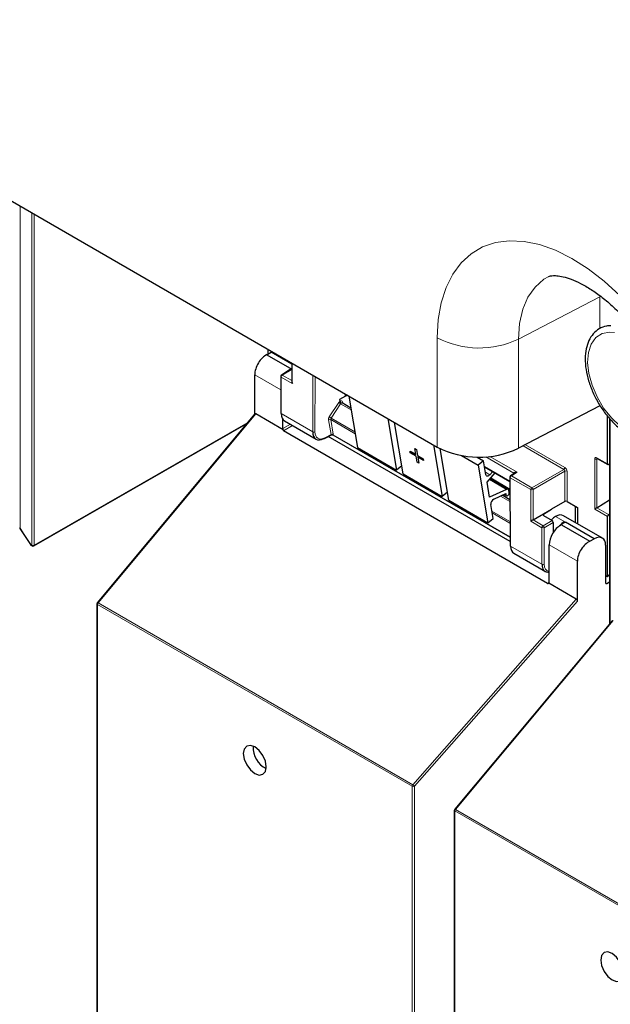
# Paper-space layout 'Blatt2' of a CAD drawing. Header units: millimetres. Extents: x 5 to 418, y 2 to 292.
# Tile 7 of 103: x 115 to 127, y 119 to 140. Entities that reach past the tile are written whole.
import ezdxf

# ---------------------------------------------------------------- set-up
doc = ezdxf.new("R2010")
doc.units = ezdxf.units.MM

psp = doc.layouts.new('Blatt2')

# ---------------------------------------------------------------- linework, layer by layer
at = {"color": 7, "linetype": 'Continuous', "lineweight": 25}
for p, q in [((107.961, 140.023), (123.641, 130.971)), ((120.046, 133.046), (120.046, 132.937)), ((120.03, 132.928), (120.119, 132.983)), ((120.03, 132.928), (120.558, 132.623)), ((120.558, 132.729), (120.119, 132.983)), ((120.558, 132.75), (120.558, 132.352)), ((119.772, 131.666), (119.772, 132.503)), ((120.323, 132.468), (120.323, 131.692)), ((120.524, 132.612), (120.339, 132.497)), ((120.558, 132.6), (120.541, 132.61)), ((121.694, 132.052), (121.571, 131.98)), ((121.741, 132.06), (121.769, 132.044)), ((121.768, 132.052), (121.951, 130.96)), ((121.571, 131.98), (121.578, 131.94)), ((121.578, 131.94), (121.578, 131.94)), ((121.811, 131.797), (121.624, 131.905)), ((127.088, 131.842), (125.361, 130.945)), ((119.776, 131.672), (116.435, 127.673)), ((120.375, 131.338), (119.795, 131.673)), ((127.249, 130.615), (127.249, 131.629)), ((115.089, 128.879), (119.607, 131.469)), ((120.367, 131.363), (120.367, 131.556)), ((120.401, 131.527), (121.07, 131.141)), ((122.593, 131.576), (122.776, 130.484)), ((122.917, 130.402), (122.734, 131.494)), ((127.292, 131.58), (127.292, 127.229)), ((125.977, 128.082), (120.378, 131.315)), ((121.251, 131.151), (121.396, 131.23)), ((125.182, 128.972), (121.331, 131.195)), ((121.428, 131.229), (125.182, 129.062)), ((121.951, 130.96), (122.776, 130.484)), ((123.559, 131.018), (123.742, 129.926)), ((123.062, 130.886), (123.063, 130.887)), ((123.068, 130.848), (123.062, 130.886)), ((123.062, 130.886), (123.183, 130.816)), ((123.063, 130.887), (123.183, 130.818)), ((123.19, 130.778), (123.068, 130.848)), ((123.162, 130.942), (123.163, 130.943)), ((123.183, 130.816), (123.162, 130.942)), ((123.162, 130.942), (123.199, 130.921)), ((123.163, 130.943), (123.2, 130.922)), ((123.211, 130.652), (123.19, 130.778)), ((123.199, 130.921), (123.2, 130.922)), ((123.199, 130.921), (123.22, 130.795)), ((123.2, 130.922), (123.222, 130.796)), ((123.22, 130.795), (123.222, 130.796)), ((123.22, 130.795), (123.342, 130.725)), ((123.222, 130.796), (123.343, 130.725)), ((123.348, 130.686), (123.227, 130.756)), ((123.227, 130.756), (123.248, 130.63)), ((123.228, 130.755), (123.249, 130.631)), ((123.883, 129.844), (123.7, 130.939)), ((124.155, 130.792), (124.504, 130.59)), ((124.483, 130.76), (124.62, 130.681)), ((122.889, 130.572), (122.776, 130.484)), ((123.248, 130.63), (123.211, 130.652)), ((123.248, 130.63), (123.249, 130.631)), ((123.342, 130.725), (123.348, 130.686)), ((123.342, 130.725), (123.343, 130.725)), ((123.343, 130.725), (123.35, 130.687)), ((123.348, 130.686), (123.35, 130.687)), ((124.62, 130.681), (124.504, 130.59)), ((124.504, 130.59), (124.708, 129.368)), ((124.669, 130.386), (124.62, 130.681)), ((124.641, 130.554), (125.179, 130.243)), ((127.03, 130.73), (127.256, 130.6)), ((127.292, 130.612), (127.271, 130.601)), ((122.917, 130.402), (123.742, 129.926)), ((124.696, 130.229), (124.866, 130.424)), ((124.814, 130.454), (124.753, 130.385)), ((125.178, 130.336), (125.182, 128.887)), ((125.283, 130.419), (125.194, 130.364)), ((125.274, 130.41), (125.274, 130.41)), ((124.749, 129.911), (124.696, 130.229)), ((125.143, 130.075), (124.756, 130.298)), ((124.769, 130.312), (125.179, 130.076)), ((123.855, 130.014), (123.742, 129.926)), ((125.107, 130.074), (124.749, 129.911)), ((124.839, 129.87), (125.091, 129.985)), ((125.18, 129.852), (125.012, 129.949)), ((125.054, 129.968), (125.106, 129.938)), ((125.091, 129.985), (125.096, 129.954)), ((125.166, 130.008), (125.159, 130.048)), ((125.179, 130.006), (125.165, 130.014)), ((123.883, 129.844), (124.708, 129.368)), ((124.825, 129.459), (124.775, 129.754)), ((126.343, 129.82), (126.064, 129.657)), ((126.39, 129.821), (126.615, 129.69)), ((126.57, 129.372), (126.57, 129.717)), ((127.022, 129.686), (127.292, 129.852)), ((125.67, 129.427), (126.064, 129.655)), ((125.894, 129.547), (126.064, 129.655)), ((125.894, 129.52), (126.075, 129.416)), ((126.064, 129.657), (126.064, 129.655)), ((127.138, 129.044), (126.318, 129.517)), ((126.615, 129.69), (126.615, 129.346)), ((127.249, 128.248), (127.249, 129.501)), ((127.271, 129.541), (127.292, 129.555)), ((124.708, 129.368), (124.825, 129.459)), ((126.098, 129.375), (126.098, 129.162)), ((126.27, 129.326), (126.254, 129.316)), ((126.27, 129.326), (126.876, 128.976)), ((126.329, 129.389), (126.352, 129.375)), ((126.352, 129.375), (126.36, 129.38)), ((126.968, 129.029), (126.36, 129.38)), ((114.795, 129.247), (115.016, 128.906)), ((115.027, 128.895), (115.056, 128.879)), ((126.013, 128.104), (126.013, 128.9)), ((126.876, 128.976), (126.968, 129.029)), ((127.208, 128.89), (127.208, 128.096)), ((125.26, 128.721), (125.93, 128.335)), ((126.609, 127.709), (126.609, 128.556)), ((127.242, 128.233), (127.292, 128.264)), ((126.585, 127.753), (126.005, 128.088)), ((127.225, 128.234), (127.208, 128.244)), ((127.232, 128.082), (127.292, 128.114)), ((116.427, 127.652), (116.427, 109.76)), ((127.35, 127.299), (124.009, 123.301)), ((124.001, 123.279), (124.001, 105.387))]:
    psp.add_line(p, q, dxfattribs=at)
at = {"color": 7, "linetype": 'Continuous', "lineweight": 18}
for p, q in [((114.8, 136.075), (114.8, 129.252)), ((115.049, 128.894), (115.049, 135.931)), ((115.096, 135.904), (115.096, 128.894)), ((127.088, 134.156), (125.361, 133.258)), ((127.088, 133.48), (127.088, 134.156)), ((123.641, 130.971), (123.641, 133.284)), ((125.361, 133.258), (125.361, 130.945)), ((120.055, 133.041), (120.055, 132.943)), ((120.568, 132.745), (120.568, 132.319)), ((120.323, 132.185), (119.772, 132.503)), ((120.333, 132.455), (120.333, 131.679)), ((120.568, 132.319), (120.333, 132.455)), ((120.541, 132.61), (120.356, 132.495)), ((120.356, 132.495), (120.558, 132.378)), ((121, 131.294), (121.003, 132.493)), ((121.05, 132.467), (121.047, 131.293)), ((121.688, 132.067), (121.683, 132.101)), ((121.735, 132.071), (121.768, 132.052)), ((121.735, 132.071), (121.735, 132.071)), ((121.352, 131.61), (121.554, 131.914)), ((121.592, 131.888), (121.39, 131.584)), ((121.592, 131.888), (121.817, 131.758)), ((121.63, 131.926), (121.634, 131.899)), ((121.801, 131.803), (121.809, 131.808)), ((119.795, 131.673), (116.45, 127.67)), ((120.333, 131.679), (121, 131.294)), ((115.096, 128.894), (119.625, 131.491)), ((120.367, 131.363), (120.526, 131.454)), ((120.573, 131.427), (120.378, 131.315)), ((121.388, 131.237), (121.336, 131.55)), ((121.901, 131.254), (121.382, 131.554)), ((121.382, 131.554), (121.434, 131.241)), ((121.39, 131.584), (121.895, 131.293)), ((127.302, 131.569), (127.302, 127.241)), ((121.258, 131.167), (121.388, 131.237)), ((121.435, 131.232), (125.182, 129.069)), ((126.319, 130.499), (125.46, 130.996)), ((125.509, 131.021), (126.342, 130.54)), ((125.264, 130.42), (124.668, 130.764)), ((124.756, 130.772), (125.333, 130.438)), ((124.64, 130.561), (125.179, 130.25)), ((126.976, 129.659), (126.976, 130.718)), ((127.038, 130.726), (127.022, 130.718)), ((127.022, 130.718), (127.022, 129.686)), ((127.023, 130.746), (127.249, 130.615)), ((124.66, 130.439), (124.753, 130.385)), ((125.333, 130.438), (125.211, 130.363)), ((125.211, 130.363), (125.647, 130.111)), ((125.266, 130.409), (125.264, 130.42)), ((125.647, 130.111), (126.319, 130.499)), ((126.343, 130.459), (125.67, 130.071)), ((126.343, 129.82), (126.343, 130.459)), ((126.39, 130.458), (126.39, 129.821)), ((124.744, 130.284), (125.107, 130.074)), ((124.773, 130.317), (125.179, 130.083)), ((125.188, 130.322), (125.192, 128.874)), ((125.624, 130.071), (125.188, 130.322)), ((124.978, 129.934), (125.18, 129.817)), ((125.064, 129.973), (125.096, 129.954)), ((125.179, 129.995), (125.166, 130.003)), ((125.624, 129.4), (125.624, 130.071)), ((125.67, 130.071), (125.67, 129.427)), ((126.561, 129.377), (126.561, 129.722)), ((124.798, 129.617), (125.181, 129.396)), ((125.181, 129.361), (124.804, 129.578)), ((125.894, 129.547), (125.894, 129.52)), ((126.148, 129.502), (126.36, 129.38)), ((127.249, 129.501), (126.976, 129.659)), ((127.021, 129.685), (127.271, 129.541)), ((125.859, 129.264), (125.624, 129.4)), ((125.67, 129.427), (125.883, 129.305)), ((125.883, 129.305), (126.075, 129.416)), ((126.098, 129.375), (125.906, 129.264)), ((114.8, 129.252), (115.02, 128.911)), ((125.859, 128.488), (125.859, 129.264)), ((125.906, 129.264), (125.906, 128.488)), ((115.02, 128.911), (115.049, 128.894)), ((126.609, 128.556), (126.013, 128.9)), ((125.192, 128.874), (125.859, 128.488)), ((127.249, 128.248), (127.292, 128.275)), ((125.977, 128.082), (126.013, 128.105)), ((127.208, 128.095), (127.232, 128.082)), ((123.108, 123.787), (116.437, 127.638)), ((116.437, 127.638), (116.437, 109.746)), ((116.45, 127.67), (123.121, 123.819)), ((123.121, 123.819), (126.585, 127.753)), ((126.609, 127.709), (123.155, 123.787)), ((127.369, 127.301), (124.024, 123.297)), ((123.108, 105.895), (123.108, 123.787)), ((123.155, 123.787), (123.155, 105.895)), ((130.682, 119.415), (124.011, 123.266)), ((124.011, 123.266), (124.011, 105.374)), ((124.024, 123.297), (130.695, 119.446))]:
    psp.add_line(p, q, dxfattribs=at)
at = {"color": 7, "linetype": 'Continuous', "lineweight": 18, "flags": 128}
for points in [[(123.641, 133.284), (123.662, 133.671), (123.724, 134.028), (123.826, 134.351), (123.967, 134.634), (124.145, 134.874), (124.357, 135.067), (124.6, 135.21), (124.871, 135.302), (125.165, 135.341), (125.479, 135.327), (125.809, 135.259), (126.148, 135.139), (126.493, 134.968), (126.838, 134.749), (127.179, 134.486), (127.511, 134.181)], [(126.002, 134.583), (125.898, 134.524), (125.711, 134.361), (125.561, 134.148), (125.451, 133.889), (125.384, 133.591), (125.361, 133.258)], [(127.708, 131.283), (127.516, 131.413), (127.332, 131.588), (127.166, 131.798), (127.027, 132.032), (126.92, 132.28), (126.852, 132.528), (126.826, 132.764), (126.843, 132.976), (126.902, 133.154), (127.001, 133.289), (127.134, 133.373), (127.295, 133.403), (127.393, 133.396)], [(114.8, 129.252), (114.797, 129.25), (114.796, 129.248), (114.795, 129.248), (114.795, 129.247)], [(115.016, 128.906), (115.016, 128.906), (115.016, 128.907), (115.018, 128.909), (115.02, 128.911)], [(116.435, 127.673), (116.436, 127.674), (116.438, 127.674), (116.442, 127.673), (116.445, 127.672), (116.45, 127.67)], [(124.009, 123.301), (124.01, 123.301), (124.013, 123.302), (124.016, 123.301), (124.02, 123.3), (124.024, 123.297)]]:
    psp.add_lwpolyline(points, dxfattribs=at)
at = {"color": 7, "linetype": 'Continuous', "lineweight": 25, "flags": 128}
for points in [[(124.753, 130.385), (124.74, 130.373), (124.727, 130.363), (124.713, 130.357), (124.701, 130.355), (124.689, 130.358), (124.68, 130.364), (124.673, 130.373), (124.669, 130.386)], [(125.096, 129.954), (125.101, 129.942), (125.11, 129.936), (125.123, 129.937), (125.137, 129.945), (125.15, 129.958), (125.16, 129.975), (125.165, 129.992), (125.166, 130.008)], [(119.773, 124.619), (119.679, 124.651), (119.601, 124.636), (119.548, 124.575), (119.529, 124.478), (119.548, 124.36), (119.601, 124.238), (119.679, 124.132), (119.773, 124.057), (119.866, 124.024), (119.945, 124.04), (119.997, 124.101), (120.016, 124.197), (119.997, 124.316), (119.945, 124.437), (119.866, 124.544), (119.773, 124.619)], [(127.347, 120.246), (127.254, 120.279), (127.175, 120.264), (127.122, 120.203), (127.103, 120.106), (127.122, 119.988), (127.175, 119.866), (127.254, 119.76), (127.347, 119.684), (127.44, 119.652), (127.519, 119.667), (127.572, 119.728), (127.59, 119.825), (127.572, 119.943), (127.519, 120.065), (127.44, 120.171), (127.347, 120.246)]]:
    psp.add_lwpolyline(points, dxfattribs=at)
at = {"color": 7, "linetype": 'Continuous', "lineweight": 18}
for centre, radius, start, end in [((124.527, 135.004), 1.935, 242.7384, 295.5295), ((120.339, 132.47), 0.016, 184.1293, 247.1908), ((120.384, 132.452), 0.0514, 123.2297, 177.3477), ((120.346, 132.482), 0.0162, 53.4892, 117.3259), ((121.715, 132.031), 0.0449, 63.9209, 126.4321), ((121.812, 132.252), 0.425, 232.6804, 238.9253), ((121.641, 131.909), 0.02, 123.4443, 186.5897), ((121.61, 131.948), 0.425, 232.6804, 238.9253), ((121.362, 131.514), 0.0449, 63.9209, 126.4321), ((121.024, 131.339), 0.0512, 242.4759, 296.7416), ((121.415, 131.201), 0.0449, 63.9209, 126.4321), ((121.412, 131.199), 0.0408, 54.9274, 123.3475), ((121.242, 131.165), 0.0167, 303.6026, 5.3504), ((126.999, 130.764), 0.0514, 242.6565, 296.7662), ((127.039, 130.744), 0.0165, 173.888, 234.7998), ((125.195, 130.337), 0.0164, 185.2459, 246.429), ((125.239, 130.32), 0.0514, 123.2297, 177.3477), ((125.202, 130.349), 0.0167, 54.4655, 116.3558), ((125.256, 130.408), 0.018, 17.5405, 64.455), ((125.255, 130.402), 0.0203, 30.4838, 61.6846), ((126.291, 130.542), 0.0514, 303.2297, 357.3477), ((126.366, 130.413), 0.0514, 62.6565, 116.7662), ((125.675, 130.068), 0.0514, 123.2297, 177.3477), ((125.647, 130.116), 0.0514, 242.6565, 296.7662), ((125.618, 130.067), 0.0529, 3.5222, 56.4778), ((125.911, 129.262), 0.0514, 123.2297, 177.3477), ((125.853, 129.261), 0.0529, 3.5222, 56.4778), ((114.806, 129.267), 0.0165, 185.0787, 246.2415), ((125.883, 129.31), 0.0514, 242.6565, 296.7662), ((115.037, 128.909), 0.0164, 173.7073, 234.9805), ((115.072, 128.94), 0.0512, 242.6145, 297.3277), ((115.065, 128.892), 0.0164, 173.7073, 234.9805), ((115.08, 128.892), 0.016, 303.9171, 7.1826), ((125.883, 128.534), 0.0514, 242.6565, 296.7662), ((116.444, 127.653), 0.0165, 185.0787, 246.2415), ((116.489, 127.636), 0.0515, 138.52, 177.2636), ((123.16, 123.784), 0.0515, 138.52, 177.2636), ((123.132, 123.833), 0.0514, 242.6565, 296.7662), ((123.063, 123.723), 0.112, 34.6783, 58.7001), ((124.018, 123.281), 0.0165, 185.0787, 246.2415), ((124.063, 123.263), 0.0515, 138.52, 177.2636)]:
    psp.add_arc(centre, radius, start, end, dxfattribs=at)
at = {"color": 7, "linetype": 'Continuous', "lineweight": 25}
for centre, radius, start, end in [((120.356, 132.468), 0.0333, 121.7291, 180), ((120.339, 131.694), 0.016, 184.1293, 247.1908), ((121.244, 131.167), 0.0165, 233.6157, 292.9576), ((124.527, 132.691), 1.935, 242.7384, 295.5295), ((125.212, 130.336), 0.0333, 121.7318, 180.1525), ((125.125, 130.046), 0.0339, 4.7698, 122.1417), ((124.897, 129.762), 0.122, 118.1691, 184.1411), ((114.823, 129.266), 0.0333, 180, 212.8939), ((115.044, 128.924), 0.0333, 212.8939, 240.0027), ((115.072, 128.908), 0.0333, 240.0027, 299.8241), ((125.199, 128.889), 0.0164, 185.2459, 246.429), ((116.461, 127.652), 0.0333, 140.1152, 180), ((120.234, 124.604), 0.495, 176.4112, 243.5834), ((124.035, 123.279), 0.0333, 140.1152, 180)]:
    psp.add_arc(centre, radius, start, end, dxfattribs=at)
for centre, major_axis, ratio, start_param, end_param in [((120.003, 132.642), (0.162, 0.291), 0.567218, 0.660989, 2.347686), ((120.541, 132.583), (-0.0167, 0.0289), 0.577206, 5.498021, 6.300635), ((120.592, 132.332), (-0.0236, 0.0408), 0.577335, 0.785358, 1.570756), ((119.795, 131.642), (-0.0148, 0.0325), 0.565458, 5.613623, 6.548363), ((120.565, 131.817), (0.163, 0.291), 0.568242, 2.348502, 3.133981), ((120.391, 131.349), (-0.0167, 0.0289), 0.577557, 0.785632, 1.615746), ((120.427, 131.37), (0.0505, 0.054), 0.359583, 2.484661, 3.225039), ((121.239, 131.427), (0.171, 0.286), 0.584752, 2.365594, 3.918937), ((127.272, 130.629), (0.0162, 0.0291), 0.567218, 2.347686, 3.866122), ((126.366, 129.806), (0.0333, 0.0008), 0.592198, 0.771607, 2.32495), ((125.918, 129.534), (0.0333, 0.0005), 0.587275, 2.373339, 3.917956), ((126.148, 129.23), (0.163, 0.291), 0.568242, 0.777706, 1.182052), ((126.148, 129.23), (0.171, 0.286), 0.586378, 0.008105, 0.793422), ((126.999, 129.672), (0.0333, 0.0192), 0.00007, 0.837717, 2.356154), ((126.999, 129.7), (0.0333, 0.0016), 0.606667, 5.416362, 5.451269), ((127.272, 129.515), (0.0162, 0.0291), 0.567218, 0.82925, 2.347686), ((125.647, 129.414), (0.0333, 0.0192), 0.00007, 0.802811, 2.356154), ((126.245, 129.039), (0.162, 0.291), 0.567218, 0.735275, 2.347686), ((126.075, 129.389), (-0.0167, 0.0289), 0.577557, 3.927224, 5.497716), ((126.337, 129.121), (0.162, 0.291), 0.566193, 0.810986, 1.231265), ((126.36, 129.108), (0.162, 0.291), 0.567218, 0.77689, 0.811796), ((126.968, 128.757), (0.171, 0.286), 0.587369, 5.506743, 7.077539), ((126.849, 128.69), (0.171, 0.286), 0.587369, 0.678453, 2.36515), ((125.424, 129.012), (0.162, 0.291), 0.569814, 2.347111, 3.13259), ((126.099, 128.622), (0.171, 0.286), 0.586378, 2.364218, 3.568607), ((126.024, 128.139), (0.0487, 0.0552), 0.363623, 3.214844, 3.955221), ((125.99, 128.117), (-0.0167, 0.0289), 0.577206, 3.096806, 3.92692), ((127.232, 128.109), (0.0171, 0.0286), 0.587369, 2.36515, 3.918493), ((127.225, 128.262), (-0.0167, 0.0289), 0.577206, 2.356428, 3.92692), ((126.585, 127.723), (-0.0146, 0.0323), 0.574256, 4.046328, 5.609201)]:
    psp.add_ellipse(centre, major_axis=major_axis, ratio=ratio, start_param=start_param, end_param=end_param, dxfattribs=at)
at = {"color": 7, "linetype": 'Continuous', "lineweight": 18}
for centre, major_axis, ratio, start_param, end_param in [((121.736, 132.102), (0.0344, 0.0571), 0.585558, 2.54121, 2.90933), ((121.759, 132.089), (0.0177, 0.0283), 0.593469, 2.552372, 3.163319), ((121.585, 131.89), (0.0344, 0.0571), 0.585558, 0.939456, 1.494012), ((121.584, 131.889), (0.0323, 0.0583), 0.568962, 5.662266, 7.184369), ((121.608, 131.876), (0.0177, 0.0283), 0.593469, 0.941753, 1.505175), ((121.608, 131.876), (0.0157, 0.0294), 0.560319, 6.263818, 7.183844), ((121.383, 131.586), (0.0344, 0.0571), 0.585558, 1.494012, 2.54121), ((121.406, 131.572), (0.0177, 0.0283), 0.593469, 1.505175, 2.552372), ((121.263, 131.414), (0.155, 0.257), 0.585558, 2.366677, 3.92002), ((121.364, 131.25), (-0.0241, 0.0247), 0.35216, 3.652218, 3.840823), ((121.413, 131.276), (0.0212, 0.0476), 0.236756, 2.827209, 3.438277), ((121.413, 131.276), (-0.0197, 0.0482), 0.23661, 2.84514, 3.456086), ((121.387, 131.268), (-0.0408, 0.0535), 0.467927, 3.678044, 3.866649), ((127.023, 130.691), (-0.0333, 0.0578), 0.576853, 5.499542, 7.069425), ((127.046, 130.705), (-0.0183, 0.028), 0.55464, 6.20273, 7.03952), ((125.334, 130.411), (0.0697, -0.0149), 0.370375, 1.655752, 3.22932), ((125.286, 130.438), (0.0157, 0.0294), 0.560319, 2.356971, 2.511278), ((125.334, 130.411), (0.0692, 0.017), 0.370371, 1.485914, 2.288556), ((126.319, 130.472), (-0.0167, 0.0289), 0.598058, 3.927226, 5.497718), ((126.342, 130.486), (-0.0333, 0.0577), 0.577557, 3.927224, 5.497716), ((126.122, 128.608), (0.154, 0.257), 0.587369, 2.36515, 3.406946)]:
    psp.add_ellipse(centre, major_axis=major_axis, ratio=ratio, start_param=start_param, end_param=end_param, dxfattribs=at)
at = {"color": 7, "linetype": 'Continuous', "lineweight": 25}
for points, knots in [([(126.005, 134.583), (126.013, 134.587), (126.028, 134.595), (126.094, 134.605), (126.196, 134.602), (126.341, 134.574), (126.522, 134.512), (126.729, 134.413), (126.955, 134.276), (127.193, 134.099), (127.437, 133.885), (127.682, 133.634), (127.92, 133.351), (128.146, 133.041), (128.355, 132.71), (128.541, 132.365), (128.702, 132.013), (128.833, 131.661), (128.933, 131.319), (128.993, 131.034), (129.015, 130.871), (129.023, 130.81)], [0, 0, 0, 0, 0.0653877, 0.1200799, 0.1708283, 0.2244252, 0.2758021, 0.3267546, 0.3779307, 0.429693, 0.4821683, 0.53533, 0.5890737, 0.6432579, 0.6977252, 0.7523127, 0.8068333, 0.8610926, 0.9149322, 0.9682057, 1, 1, 1, 1]), ([(127.319, 133.539), (127.288, 133.539), (127.199, 133.538), (127.069, 133.481), (126.941, 133.377), (126.848, 133.231), (126.79, 133.053), (126.769, 132.846), (126.786, 132.616), (126.842, 132.374), (126.932, 132.131), (127.054, 131.894), (127.203, 131.674), (127.372, 131.48), (127.548, 131.323), (127.668, 131.25), (127.724, 131.216)], [0, 0, 0, 0, 0.037901, 0.111761, 0.183666, 0.255268, 0.328296, 0.403168, 0.479003, 0.554948, 0.63076, 0.706474, 0.782186, 0.85799, 0.933992, 1, 1, 1, 1]), ([(121.738, 132.061), (121.735, 132.061), (121.725, 132.061), (121.71, 132.058), (121.699, 132.054), (121.694, 132.052)], [0, 0, 0, 0, 0.142295, 0.638048, 1, 1, 1, 1]), ([(121.738, 132.061), (121.738, 132.061), (121.737, 132.061), (121.74, 132.061), (121.741, 132.06), (121.741, 132.06)], [0, 0, 0, 0, 0.0661116, 0.7708905, 1, 1, 1, 1]), ([(121.578, 131.94), (121.579, 131.937), (121.58, 131.931), (121.585, 131.921), (121.592, 131.912), (121.598, 131.905), (121.603, 131.902), (121.605, 131.901), (121.605, 131.901)], [0, 0, 0, 0, 0.214711, 0.429422, 0.644123, 0.858848, 0.965995, 1, 1, 1, 1]), ([(121.624, 131.905), (121.624, 131.905), (121.621, 131.906), (121.62, 131.909), (121.62, 131.908), (121.62, 131.908)], [0, 0, 0, 0, 0.223305, 0.977467, 1, 1, 1, 1]), ([(121.397, 131.23), (121.399, 131.231), (121.405, 131.234), (121.415, 131.234), (121.423, 131.232), (121.427, 131.23), (121.427, 131.23)], [0, 0, 0, 0, 0.2268396, 0.6168211, 0.9956835, 1, 1, 1, 1]), ([(127.025, 130.732), (127.025, 130.732), (127.026, 130.732), (127.028, 130.731), (127.03, 130.73)], [0, 0, 0, 0, 0.59177, 1, 1, 1, 1]), ([(126.329, 129.389), (126.329, 129.388), (126.329, 129.388), (126.329, 129.388), (126.329, 129.387), (126.326, 129.384), (126.315, 129.37), (126.298, 129.35), (126.279, 129.333), (126.27, 129.326)], [0, 0, 0, 0, 0.001889, 0.004446, 0.011168, 0.040889, 0.158687, 0.629671, 1, 1, 1, 1])]:
    psp.add_open_spline(points, degree=3, knots=knots, dxfattribs=at)

doc.saveas('drawing.dxf')
